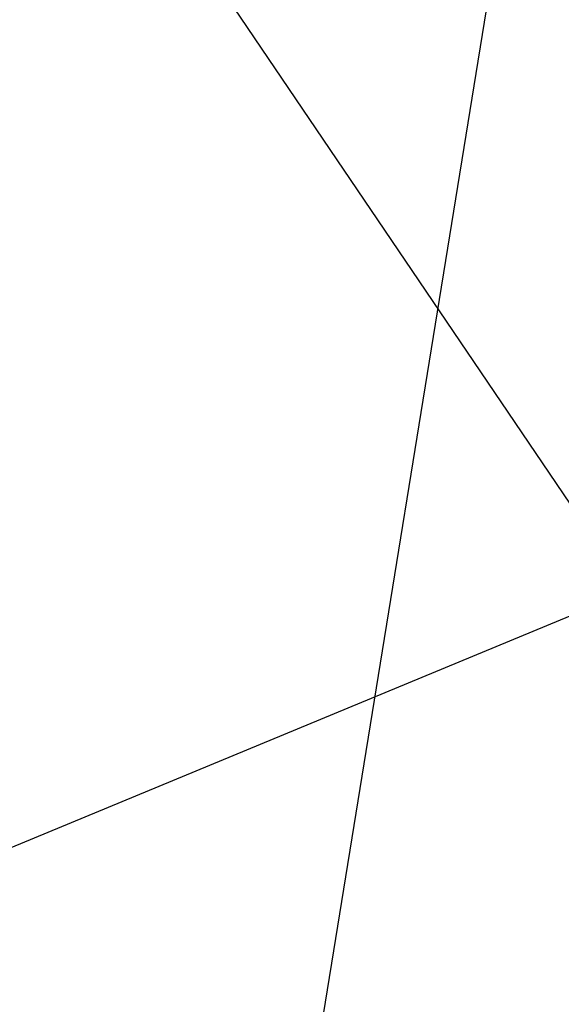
# Model space of a CAD drawing. Extents: x 0 to 901, y 0 to 72.
# Tile 163 of 256: x 448.86263 to 448.86807, y 61.27742 to 61.28732. Entities that reach past the tile are written whole.
import ezdxf

# ---------------------------------------------------------------- set-up
doc = ezdxf.new("R2010")
doc.units = 0
doc.header["$LTSCALE"] = 25.4
doc.layers.get('0').update_dxf_attribs({"color": 13, "linetype": 'CONTINUOUS'})

# ---------------------------------------------------------------- blocks, each defined once
blk = doc.blocks.new('PIN-LED-M-8128_STL')
at = {"color": 0}
for p, q in [((11.5654602, 453.7239075, 0.2648032), (10.8588085, 453.2459412, 0.2648032)), ((11.0924988, 453.3145752, 0.9846017), (10.947278, 453.6645203, 0.7658517)), ((11.0924988, 453.3145752, 0.9846017), (10.947278, 453.6645203, 0.7658517)), ((61.3250923, 445.2271118, 2.1449811), (10.7975769, 453.4251709, 0.6234739)), ((61.3250923, 445.2271118, 2.1449811), (10.7975769, 453.4251709, 0.6234739))]:
    blk.add_line(p, q, dxfattribs=at)
mesh = blk.add_polyface(dxfattribs=at)
corners = [(11.3373137, 453.4369507, 5.2003994), (11.2307711, 453.3783875, 5.1933126), (11.0586834, 453.7159424, 4.9745626)]
mesh.append_faces([[corners[k] for k in face] for face in [(0, 1, 2)]], dxfattribs={"color": 0})
mesh = blk.add_polyface(dxfattribs=at)
corners = [(11.2307711, 453.3783875, 5.1933126), (11.1945381, 453.3603821, 5.190979), (11.0586834, 453.7159424, 4.9745626)]
mesh.append_faces([[corners[k] for k in face] for face in [(0, 1, 2)]], dxfattribs={"color": 0})
mesh = blk.add_polyface(dxfattribs=at)
corners = [(11.2142029, 453.5845642, 1.1952713), (11.0578623, 453.5058289, 1.1840714), (11.1945295, 453.3603821, 1.0784785)]
mesh.append_faces([[corners[k] for k in face] for face in [(0, 1, 2)]], dxfattribs={"color": 0})
mesh = blk.add_polyface(dxfattribs=at)
corners = [(11.0578623, 453.5058289, 1.1840714), (10.8970442, 453.4438477, 1.1733911), (10.9419813, 453.2592468, 1.0631838)]
mesh.append_faces([[corners[k] for k in face] for face in [(0, 1, 2)]], dxfattribs={"color": 0})
mesh = blk.add_polyface(dxfattribs=at)
corners = [(11.1945295, 453.3603821, 1.0784785), (11.0578623, 453.5058289, 1.1840714), (11.1345587, 453.3326111, 1.0746964)]
mesh.append_faces([[corners[k] for k in face] for face in [(0, 1, 2)]], dxfattribs={"color": 0})

msp = doc.modelspace()

# ---------------------------------------------------------------- block references
at = {"color": 250, "rotation": 270}
msp.add_blockref('PIN-LED-M-8128_STL', (-4.5156512, 72.3450928, -0.2648032), dxfattribs=at)

doc.saveas('drawing.dxf')
